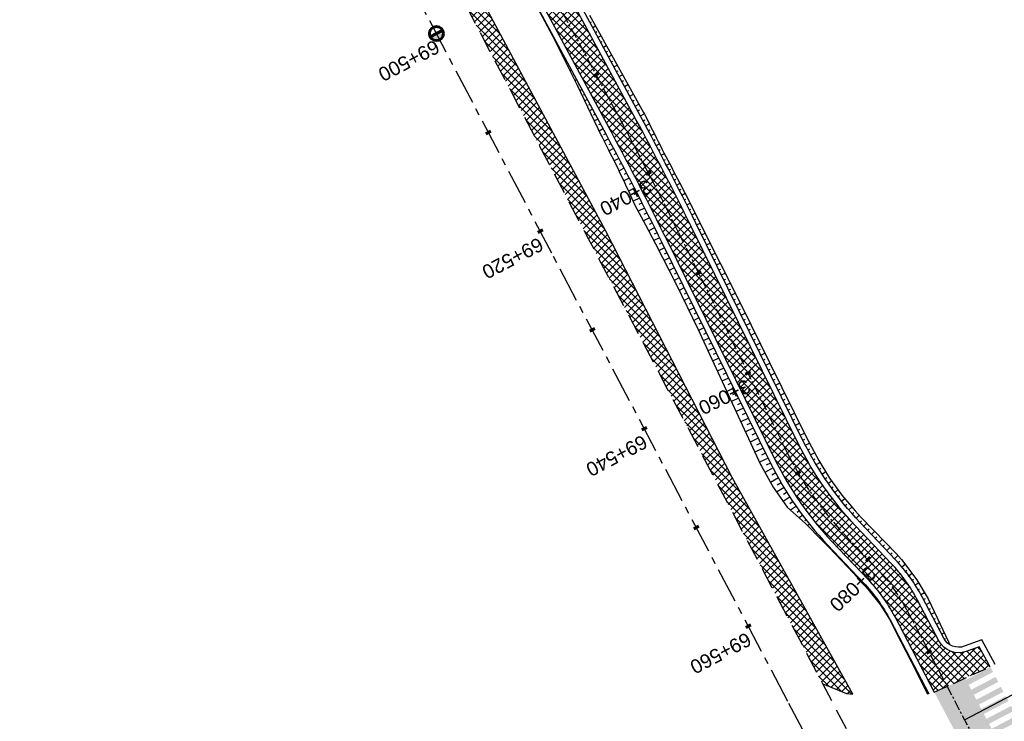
# Model space of a CAD drawing. Header units: metres. Extents: x 7529682 to 7533704, y 5721210 to 5727842.
# Tile 18 of 64: x 7531077 to 7531166, y 5725065 to 5725128. Entities that reach past the tile are written whole.
import ezdxf

# ---------------------------------------------------------------- set-up
doc = ezdxf.new("R2010")
doc.units = ezdxf.units.M
for name, pattern in [('CENTER', [50.8, 31.75, -6.35, 6.35, -6.35]), ('DASHED', [19.05, 12.7, -6.35]), ('HIDDEN', [9.525, 6.35, -3.175])]:
    doc.linetypes.add(name, pattern=pattern)
for name, color, linetype in [('C-DROGI-SYTUACJA-ETYKIETY', 7, 'Continuous'), ('D-hatch-pobocza', 131, 'Continuous'), ('D-pobocza', 7, 'Continuous'), ('D-skarpa', 7, 'Continuous'), ('D-skarpa-kreskowanie', 7, 'Continuous')]:
    doc.layers.add(name, color=color, linetype=linetype)
doc.layers.add('D-hatch-ciag-pieszo-rowerowy', color=7, linetype='Continuous', lineweight=13, true_color=0xff9f80)
doc.layers.add('D-poziome-powl-czerwona', color=7, linetype='Continuous', lineweight=9, true_color=0xff6161)
for name, color, linetype, lineweight in [('D-krawędzie', 7, 'Continuous', 30), ('D-krawężniki-obniżone', 7, 'DASHED', 30), ('D-obrzeża', 7, 'Continuous', 30), ('D-opisy', 7, 'Continuous', 30), ('D-oś', 10, 'CENTER', 30)]:
    doc.layers.add(name, color=color, linetype=linetype, lineweight=lineweight)
doc.layers.add('D-malowanie-proj', color=7, linetype='Continuous', true_color=0x3333ff)
doc.layers.add('poprzeczki', color=7, linetype='Continuous', true_color=0x0000c7)
doc.styles.get("Standard").update_dxf_attribs({"font": 'arial.ttf'})
pattern_1 = [(45, (0, 0), (-0.33675960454, 0.33675960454), []), (135, (0, 0), (-0.33675960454, -0.33675960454), [])]

# ---------------------------------------------------------------- blocks, each defined once
blk = doc.blocks.new('kilometraz')
at = {"linetype": 'ByBlock', "lineweight": -2}
blk.add_hatch(color=0, dxfattribs=at).paths.add_polyline_path([(0, -0.28125, 0.41421356), (0.28125, 0, 0.41421356), (0, 0.28125)])
at = {"color": 0, "linetype": 'ByBlock', "lineweight": -2}
blk.add_line((0, 0.28125), (0, -0.28125), dxfattribs=at)
blk.add_circle((0, 0), 0.28125, dxfattribs=at)
blk = doc.blocks.new('AeccTickLine')
at = {"color": 0, "linetype": 'ByBlock', "lineweight": -2}
blk.add_line((0, 1), (0, -1), dxfattribs=at)

msp = doc.modelspace()

# ---------------------------------------------------------------- hatches: boundary and pattern name
at = {"layer": 'D-hatch-ciag-pieszo-rowerowy'}
h = msp.add_hatch(dxfattribs=at)
h.set_pattern_fill('ANSI37', color=256, scale=0.15, style=0)
h.set_pattern_definition(pattern_1)
h.paths.add_polyline_path([(7531118.165, 5725142.897), (7531117.077, 5725142.282), (7531130.341, 5725117.67, -0.009012), (7531135.299, 5725108.06), (7531145.036, 5725088.322, 0.075286), (7531150.171, 5725080.951), (7531151.457, 5725079.596), (7531152.272, 5725080.553), (7531151.217, 5725081.666, -0.075252), (7531146.083, 5725089.033), (7531136.397, 5725108.66, 0.008978), (7531131.457, 5725118.234)])
h.paths.add_polyline_path([(7531119.253, 5725143.512), (7531118.165, 5725142.897), (7531131.457, 5725118.234, -0.008978), (7531136.397, 5725108.66), (7531146.083, 5725089.033, 0.075252), (7531151.217, 5725081.666), (7531152.272, 5725080.553), (7531153.087, 5725081.511), (7531152.262, 5725082.381, -0.075217), (7531147.129, 5725089.744), (7531137.495, 5725109.262, 0.008945), (7531132.573, 5725118.799)])
h = msp.add_hatch(dxfattribs=at)
h.set_pattern_fill('ANSI37', color=256, scale=0.15, style=0)
h.set_pattern_definition(pattern_1)
edge = h.paths.add_edge_path()
edge.add_line((7531153.087, 5725081.511), (7531151.457, 5725079.596))
edge.add_line((7531151.457, 5725079.596), (7531153.382, 5725077.565))
edge.add_arc((7531142.498, 5725067.244), 15, 27.78069, 43.4789, ccw=False)
edge.add_line((7531155.769, 5725074.235), (7531156.913, 5725072.064))
edge.add_line((7531156.913, 5725072.064), (7531159.315, 5725067.483))
edge.add_line((7531159.315, 5725067.483), (7531159.572, 5725067.581))
edge.add_line((7531159.572, 5725067.581), (7531160.083, 5725067.813))
edge.add_line((7531160.083, 5725067.813), (7531160.661, 5725068.066))
edge.add_line((7531160.661, 5725068.066), (7531162.123, 5725068.742))
edge.add_line((7531162.123, 5725068.742), (7531164.322, 5725069.743))
edge.add_line((7531164.322, 5725069.743), (7531163.358, 5725071.533))
edge.add_line((7531163.358, 5725071.533), (7531162.183, 5725071.113))
edge.add_arc((7531161.509, 5725072.995), 2, 207.78069, 289.69905, ccw=False)
edge.add_line((7531159.739, 5725072.063), (7531157.82, 5725075.705))
edge.add_arc((7531144.549, 5725068.714), 15, 27.78069, 43.4789)
edge.add_line((7531155.434, 5725079.035), (7531153.087, 5725081.511))
at = {"layer": 'D-hatch-pobocza'}
h = msp.add_hatch(dxfattribs=at)
h.set_pattern_fill('ANSI37', color=256, scale=0.15, style=0)
h.set_pattern_definition(pattern_1)
h.paths.add_polyline_path([(7531057.01, 5725246.72), (7531044.19, 5725271.11), (7531030.97, 5725296.42), (7531019.37, 5725318.31), (7531007.54, 5725340.71), (7530994.47, 5725365.47), (7530982.58, 5725387.65), (7530971.81, 5725408.22), (7530959.96, 5725430.76), (7530944.54, 5725460.14), (7530935.92, 5725477.07), (7530923.1, 5725500.31), (7530908, 5725529.49), (7530889.658, 5725563.375), (7530889.586, 5725561.257), (7530918.172, 5725507.178), (7530950.163, 5725446.305), (7530993.419, 5725364.265), (7531022.766, 5725308.719), (7531053.81, 5725249.872), (7531081.166, 5725197.875), (7531103.902, 5725154.541), (7531128.123, 5725108.448), (7531149.321, 5725068.209), (7531151.44, 5725067.36), (7531152.004, 5725067.286), (7531141.2, 5725086.69), (7531129.87, 5725108.78), (7531118.46, 5725130.11), (7531107.39, 5725151.39), (7531095.36, 5725174.01), (7531083.61, 5725196.49), (7531071.56, 5725218.8)])
at = {"layer": 'D-malowanie-proj'}
h = msp.add_hatch(color=256, dxfattribs=at)
h.paths.add_polyline_path([(7531164.587, 5725069.275), (7531164.354, 5725069.717), (7531161.699, 5725068.32), (7531161.932, 5725067.877)])
h.paths.add_polyline_path([(7531165.053, 5725068.39), (7531164.82, 5725068.832), (7531162.165, 5725067.435), (7531162.398, 5725066.992)])
h.paths.add_polyline_path([(7531165.519, 5725067.505), (7531165.286, 5725067.947), (7531162.631, 5725066.55), (7531162.864, 5725066.108)])
h.paths.add_polyline_path([(7531160.162, 5725066.946), (7531159.93, 5725067.388), (7531159.487, 5725067.156), (7531159.72, 5725066.713)])
h.paths.add_polyline_path([(7531160.628, 5725066.061), (7531160.395, 5725066.503), (7531159.953, 5725066.271), (7531160.186, 5725065.828)])
h.paths.add_polyline_path([(7531161.094, 5725065.176), (7531160.861, 5725065.619), (7531160.419, 5725065.386), (7531160.651, 5725064.943)])
h = msp.add_hatch(color=256, dxfattribs=at)
h.paths.add_polyline_path([(7531165.972, 5725066.677), (7531165.739, 5725067.12), (7531163.084, 5725065.722), (7531163.317, 5725065.28)])
h.paths.add_polyline_path([(7531166.437, 5725065.792), (7531166.204, 5725066.235), (7531163.55, 5725064.837), (7531163.782, 5725064.395)])
h.paths.add_polyline_path([(7531166.903, 5725064.907), (7531166.67, 5725065.35), (7531164.015, 5725063.952), (7531164.248, 5725063.51)])
h.paths.add_polyline_path([(7531161.547, 5725064.348), (7531161.314, 5725064.791), (7531160.872, 5725064.558), (7531161.104, 5725064.116)])
h.paths.add_polyline_path([(7531162.013, 5725063.464), (7531161.78, 5725063.906), (7531161.337, 5725063.673), (7531161.57, 5725063.231)])
h.paths.add_polyline_path([(7531162.478, 5725062.579), (7531162.245, 5725063.021), (7531161.803, 5725062.788), (7531162.036, 5725062.346)])
h.paths.add_polyline_path([(7531162.944, 5725061.694), (7531162.711, 5725062.136), (7531162.269, 5725061.903), (7531162.502, 5725061.461)])
at = {"layer": 'D-poziome-powl-czerwona'}
h = msp.add_hatch(color=256, dxfattribs=at)
h.dxf.hatch_style = 1
h.paths.add_polyline_path([(7531162.557, 5725061.331), (7531162.752, 5725061.591), (7531163.171, 5725062.061), (7531163.838, 5725062.792), (7531164.528, 5725063.232), (7531164.863, 5725063.413), (7531162.087, 5725068.725), (7531160.661, 5725068.066), (7531160.083, 5725067.813), (7531159.572, 5725067.581), (7531159.316, 5725067.483)])

# ---------------------------------------------------------------- linework, layer by layer
at = {"layer": 'D-krawędzie', "linetype": 'HIDDEN', "ltscale": 0.3, "flags": 128}
msp.add_lwpolyline([(7530572.01, 5726166.06), (7530599.74, 5726113.52), (7530641.555, 5726032.008), (7530660.961, 5725995.07), (7530689.128, 5725941.54), (7530707.336, 5725907.032), (7530725.256, 5725873.093), (7530743.97, 5725837.654), (7530770.527, 5725787.119), (7530787.864, 5725754.267), (7530809.898, 5725712.542), (7530824.739, 5725684.389), (7530840.856, 5725653.693), (7530860.675, 5725616.154), (7530865.283, 5725607.394), (7530878.05, 5725583.08), (7530918.172, 5725507.178), (7530950.163, 5725446.305), (7530993.419, 5725364.265), (7531022.766, 5725308.719), (7531053.81, 5725249.872), (7531081.166, 5725197.875), (7531103.902, 5725154.541), (7531128.123, 5725108.448), (7531149.3, 5725068.25), (7531167.38, 5725033.767), (7531197.165, 5724976.988), (7531228.151, 5724918.034), (7531253.153, 5724870.491), (7531286.796, 5724806.654), (7531306.74, 5724768.665), (7531335.094, 5724714.652), (7531357.319, 5724672.439), (7531373.645, 5724641.454), (7531392.162, 5724605.999), (7531418.48, 5724555.853), (7531439.727, 5724515.582), (7531476.36, 5724446.19), (7531491.8, 5724416.76), (7531531.9, 5724339.933), (7531557.227, 5724291.659), (7531569.852, 5724267.577), (7531591.376, 5724226.548), (7531610.004, 5724191.103), (7531616.883, 5724177.999), (7531629.985, 5724153.025), (7531641.007, 5724132.022), (7531664.906, 5724087.617), (7531677.644, 5724064.786), (7531683.112, 5724054.988), (7531686.753, 5724048.18), (7531695.448, 5724031.697), (7531703.749, 5724015.917), (7531709.214, 5724005.514), (7531719.389, 5723986.147), (7531726.295, 5723973), (7531732.741, 5723960.736), (7531735.13, 5723956.19)], dxfattribs=at)
at = {"layer": 'D-krawężniki-obniżone', "ltscale": 0.1, "flags": 128}
msp.add_lwpolyline([(7531159.315, 5725067.483), (7531159.572, 5725067.581), (7531160.083, 5725067.813), (7531160.661, 5725068.066), (7531162.123, 5725068.742), (7531164.322, 5725069.743)], dxfattribs=at)
at = {"layer": 'D-obrzeża'}
for points in [[(7531164.322, 5725069.743), (7531163.358, 5725071.533), (7531162.183, 5725071.113, -0.373479), (7531159.739, 5725072.063), (7531157.82, 5725075.705, 0.068604), (7531155.434, 5725079.035), (7531152.262, 5725082.381, -0.075217), (7531147.129, 5725089.744), (7531137.495, 5725109.262, 0.008945), (7531132.573, 5725118.799), (7531111.229, 5725158.402), (7531088.49, 5725201.74), (7531075.086, 5725227.216, -0.004122), (7531072.82, 5725231.613), (7531063.477, 5725250.104, 0.004401), (7531061.055, 5725254.796), (7531036.314, 5725301.696, 0.004228), (7531033.909, 5725306.164), (7531023.945, 5725324.301, -0.004067)], [(7531021.744, 5725323.115), (7531031.707, 5725304.978, -0.004228), (7531034.112, 5725300.511), (7531058.833, 5725253.649, -0.004401), (7531061.256, 5725248.957), (7531070.597, 5725230.467, 0.004122), (7531072.864, 5725226.071), (7531086.277, 5725200.577), (7531109.015, 5725157.24), (7531130.341, 5725117.67, -0.009012), (7531135.299, 5725108.06), (7531145.036, 5725088.322, 0.075286), (7531150.171, 5725080.951), (7531153.382, 5725077.565, -0.068604), (7531155.769, 5725074.235), (7531156.913, 5725072.064), (7531159.315, 5725067.483)]]:
    msp.add_lwpolyline(points, format="xyb", dxfattribs=at)
at = {"layer": 'D-opisy'}
msp.add_line((7531162.038, 5725064.987), (7531189.522, 5725079.419), dxfattribs=at)
at = {"layer": 'D-oś', "ltscale": 0.1}
msp.add_lwpolyline([(7531164.28, 5725032.142), (7531146.202, 5725066.622), (7531125.026, 5725106.818), (7531100.803, 5725152.914), (7531078.067, 5725196.247), (7531050.713, 5725248.241), (7531019.672, 5725307.084), (7530990.323, 5725362.632), (7530947.066, 5725444.675), (7530915.075, 5725505.546), (7530874.954, 5725581.449)], dxfattribs=at)
at = {"layer": 'D-oś', "ltscale": 0.03}
msp.add_lwpolyline([(7531022.845, 5725323.708), (7531032.808, 5725305.571, -0.004228), (7531035.213, 5725301.104), (7531059.944, 5725254.223, -0.004401), (7531062.366, 5725249.531), (7531071.709, 5725231.04, 0.004122), (7531073.975, 5725226.644), (7531073.975, 5725226.644), (7531087.383, 5725201.158), (7531110.122, 5725157.821), (7531131.457, 5725118.234, -0.008978), (7531136.397, 5725108.66), (7531146.083, 5725089.033, 0.075252), (7531151.217, 5725081.666), (7531154.313, 5725078.4, -0.068936), (7531156.869, 5725074.83), (7531166.993, 5725055.55, -0.068732)], format="xyb", dxfattribs=at)
at = {"layer": 'D-pobocza'}
msp.add_lwpolyline([(7531149.321, 5725068.209), (7531151.44, 5725067.36), (7531152.004, 5725067.286), (7531141.2, 5725086.69), (7531129.87, 5725108.78), (7531118.46, 5725130.11), (7531107.39, 5725151.39), (7531095.36, 5725174.01), (7531083.61, 5725196.49), (7531071.56, 5725218.8), (7531057.01, 5725246.72), (7531044.19, 5725271.11), (7531030.97, 5725296.42), (7531019.37, 5725318.31), (7531007.54, 5725340.71), (7530994.47, 5725365.47), (7530982.58, 5725387.65), (7530971.81, 5725408.22), (7530959.96, 5725430.76), (7530944.54, 5725460.14), (7530935.92, 5725477.07), (7530923.1, 5725500.31), (7530908, 5725529.49), (7530889.658, 5725563.375)], dxfattribs=at)
for points in [[(7531164.779, 5725069.951), (7531163.594, 5725072.149), (7531162.014, 5725071.583, -0.373479), (7531160.181, 5725072.296), (7531158.231, 5725075.999, 0.068604), (7531155.844, 5725079.329), (7531152.68, 5725082.666, -0.075201), (7531147.548, 5725090.028), (7531137.931, 5725109.508, 0.008929), (7531133.017, 5725119.028), (7531111.671, 5725158.634), (7531088.933, 5725201.972), (7531075.531, 5725227.446, -0.004122), (7531073.264, 5725231.842), (7531063.921, 5725250.334, 0.004401), (7531061.499, 5725255.026), (7531036.754, 5725301.933, 0.004228), (7531034.349, 5725306.401), (7531024.385, 5725324.538, -0.004067)], [(7531021.304, 5725322.878), (7531031.267, 5725304.741, -0.004228), (7531033.672, 5725300.274), (7531058.389, 5725253.42, -0.004401), (7531060.811, 5725248.728), (7531070.153, 5725230.238, 0.004122), (7531072.42, 5725225.841), (7531085.834, 5725200.344), (7531108.572, 5725157.008), (7531129.895, 5725117.444, -0.009025), (7531134.86, 5725107.82), (7531144.617, 5725088.038, 0.075299), (7531149.753, 5725080.666), (7531152.972, 5725077.271, -0.068604), (7531155.359, 5725073.941), (7531156.471, 5725071.831), (7531158.836, 5725067.319)]]:
    msp.add_lwpolyline(points, format="xyb", dxfattribs=at)
at = {"layer": 'D-skarpa', "linetype": 'Continuous'}
for points in [[(7531122.702, 5725130.754), (7531125.078, 5725126.355), (7531127.302, 5725121.874), (7531129.465, 5725117.359), (7531129.541, 5725117.201), (7531129.911, 5725116.471, -0.012598), (7531132.484, 5725111.097), (7531133.441, 5725109.358), (7531134.34, 5725107.645), (7531136.179, 5725104.035), (7531138.108, 5725100.027), (7531143.743, 5725087.878), (7531143.819, 5725087.717), (7531144.888, 5725085.825), (7531146.133, 5725084.048), (7531147.762, 5725082.576), (7531149.273, 5725081.065), (7531149.9, 5725080.418), (7531152.066, 5725078.129), (7531152.984, 5725077.14), (7531153.367, 5725076.71), (7531154.456, 5725075.314), (7531155.304, 5725074.008), (7531155.886, 5725072.887), (7531157.238, 5725070.228), (7531158.699, 5725067.282)], [(7531128.404, 5725128.147), (7531130.817, 5725123.768), (7531133.264, 5725119.407), (7531133.344, 5725119.251), (7531133.72, 5725118.51, 0.009425), (7531136.488, 5725113.139), (7531137.402, 5725111.345), (7531138.282, 5725109.59), (7531140.093, 5725105.966), (7531142.091, 5725101.993), (7531144.543, 5725097.011), (7531146.758, 5725092.529), (7531148.022, 5725089.99), (7531148.09, 5725089.854), (7531148.967, 5725088.218), (7531149.941, 5725086.637), (7531151.02, 5725085.124), (7531152.224, 5725083.709), (7531152.765, 5725083.135), (7531154.96, 5725080.874), (7531155.898, 5725079.903), (7531156.392, 5725079.354), (7531157.769, 5725077.548), (7531158.778, 5725075.832), (7531159.308, 5725074.684), (7531160.59, 5725071.988), (7531160.721, 5725071.719)]]:
    msp.add_lwpolyline(points, format="xyb", dxfattribs=at)
at = {"layer": 'D-skarpa-kreskowanie', "linetype": 'Continuous'}
for p, q in [((7531124.409, 5725127.623, 107.889), (7531124.396, 5725127.617, 107.887)), ((7531128.465, 5725127.474, 108.023), (7531128.585, 5725127.538, 107.932)), ((7531124.646, 5725127.183, 107.89), (7531124.64, 5725127.18, 107.888)), ((7531124.883, 5725126.743, 107.891), (7531124.871, 5725126.737, 107.884)), ((7531128.703, 5725127.034, 108.023), (7531128.945, 5725127.164, 107.84)), ((7531128.94, 5725126.593, 108.024), (7531129.063, 5725126.66, 107.931)), ((7531125.12, 5725126.303, 107.892), (7531125.114, 5725126.299, 107.887)), ((7531125.358, 5725125.863, 107.892), (7531125.329, 5725125.848, 107.871)), ((7531129.177, 5725126.153, 108.025), (7531129.428, 5725126.288, 107.835)), ((7531129.414, 5725125.713, 108.026), (7531129.542, 5725125.782, 107.929)), ((7531125.595, 5725125.423, 107.893), (7531125.573, 5725125.411, 107.877)), ((7531125.832, 5725124.983, 107.894), (7531125.774, 5725124.951, 107.85)), ((7531129.651, 5725125.273, 108.026), (7531129.911, 5725125.413, 107.83)), ((7531129.889, 5725124.833, 108.027), (7531130.02, 5725124.904, 107.927)), ((7531126.069, 5725124.542, 107.895), (7531126.033, 5725124.523, 107.867)), ((7531126.306, 5725124.102, 107.895), (7531126.219, 5725124.055, 107.829)), ((7531130.126, 5725124.393, 108.028), (7531130.393, 5725124.537, 107.825)), ((7531130.363, 5725123.953, 108.028), (7531130.499, 5725124.026, 107.926)), ((7531126.544, 5725123.662, 107.896), (7531126.493, 5725123.635, 107.858)), ((7531126.781, 5725123.222, 107.897), (7531126.664, 5725123.159, 107.808)), ((7531130.6, 5725123.512, 108.029), (7531130.877, 5725123.661, 107.82)), ((7531130.838, 5725123.072, 108.03), (7531130.979, 5725123.149, 107.923)), ((7531127.018, 5725122.782, 107.898), (7531126.952, 5725122.746, 107.848)), ((7531127.255, 5725122.342, 107.898), (7531127.109, 5725122.263, 107.788)), ((7531131.075, 5725122.632, 108.031), (7531131.366, 5725122.789, 107.81)), ((7531131.312, 5725122.192, 108.031), (7531131.461, 5725122.272, 107.918)), ((7531127.493, 5725121.901, 107.899), (7531127.412, 5725121.858, 107.838)), ((7531127.73, 5725121.461, 107.9), (7531127.547, 5725121.363, 107.761)), ((7531131.549, 5725121.752, 108.032), (7531131.856, 5725121.917, 107.8)), ((7531131.786, 5725121.312, 108.033), (7531131.943, 5725121.396, 107.914)), ((7531127.967, 5725121.021, 107.901), (7531127.865, 5725120.966, 107.823)), ((7531128.204, 5725120.581, 107.901), (7531127.979, 5725120.46, 107.731)), ((7531132.024, 5725120.871, 108.034), (7531132.345, 5725121.045, 107.79)), ((7531132.261, 5725120.431, 108.034), (7531132.425, 5725120.52, 107.91)), ((7531128.441, 5725120.141, 107.902), (7531128.319, 5725120.075, 107.809)), ((7531128.679, 5725119.701, 107.903), (7531128.412, 5725119.557, 107.701)), ((7531132.498, 5725119.991, 108.035), (7531132.835, 5725120.173, 107.78)), ((7531132.735, 5725119.551, 108.036), (7531132.907, 5725119.644, 107.906)), ((7531128.916, 5725119.261, 107.904), (7531128.772, 5725119.183, 107.795)), ((7531129.153, 5725118.82, 107.904), (7531128.844, 5725118.654, 107.671)), ((7531132.973, 5725119.111, 108.037), (7531133.32, 5725119.298, 107.774)), ((7531133.209, 5725118.67, 108.037), (7531133.378, 5725118.761, 107.91)), ((7531129.39, 5725118.38, 107.905), (7531129.226, 5725118.292, 107.78)), ((7531129.628, 5725117.94, 107.906), (7531129.277, 5725117.751, 107.64)), ((7531133.445, 5725118.23, 108.038), (7531133.773, 5725118.405, 107.791)), ((7531133.68, 5725117.788, 108.039), (7531133.839, 5725117.873, 107.919)), ((7531129.865, 5725117.5, 107.907), (7531129.679, 5725117.4, 107.766)), ((7531130.101, 5725117.06, 107.907), (7531129.717, 5725116.853, 107.616)), ((7531133.914, 5725117.347, 108.04), (7531134.222, 5725117.51, 107.807)), ((7531134.149, 5725116.905, 108.04), (7531134.298, 5725116.984, 107.928)), ((7531130.338, 5725116.619, 107.908), (7531130.141, 5725116.513, 107.759)), ((7531130.572, 5725116.177, 107.909), (7531130.17, 5725115.963, 107.605)), ((7531134.383, 5725116.463, 108.041), (7531134.673, 5725116.616, 107.823)), ((7531134.614, 5725116.02, 108.042), (7531134.76, 5725116.096, 107.932)), ((7531130.807, 5725115.736, 107.91), (7531130.602, 5725115.627, 107.755)), ((7531131.041, 5725115.294, 107.91), (7531130.624, 5725115.074, 107.596)), ((7531134.846, 5725115.577, 108.043), (7531135.139, 5725115.73, 107.822)), ((7531135.078, 5725115.134, 108.043), (7531135.225, 5725115.21, 107.933)), ((7531131.275, 5725114.852, 107.911), (7531131.062, 5725114.74, 107.75)), ((7531131.507, 5725114.409, 107.912), (7531131.065, 5725114.177, 107.579)), ((7531135.309, 5725114.69, 108.044), (7531135.604, 5725114.843, 107.822)), ((7531135.537, 5725114.246, 108.045), (7531135.686, 5725114.322, 107.933)), ((7531131.97, 5725113.523, 107.913), (7531131.496, 5725113.276, 107.557)), ((7531131.739, 5725113.966, 107.913), (7531131.51, 5725113.847, 107.74)), ((7531135.766, 5725113.801, 108.045), (7531136.065, 5725113.955, 107.821)), ((7531135.995, 5725113.356, 108.046), (7531136.145, 5725113.433, 107.934)), ((7531132.43, 5725112.635, 107.915), (7531131.914, 5725112.369, 107.528)), ((7531132.201, 5725113.08, 107.914), (7531131.955, 5725112.952, 107.729)), ((7531136.223, 5725112.911, 108.047), (7531136.525, 5725113.065, 107.821)), ((7531136.448, 5725112.465, 108.048), (7531136.6, 5725112.542, 107.934)), ((7531132.887, 5725111.746, 107.916), (7531132.323, 5725111.457, 107.494)), ((7531132.659, 5725112.19, 107.916), (7531132.389, 5725112.052, 107.713)), ((7531136.674, 5725112.019, 108.048), (7531136.98, 5725112.174, 107.82)), ((7531136.9, 5725111.573, 108.049), (7531137.053, 5725111.65, 107.934)), ((7531133.341, 5725110.854, 107.918), (7531132.775, 5725110.568, 107.495)), ((7531133.115, 5725111.301, 107.917), (7531132.825, 5725111.153, 107.7)), ((7531137.125, 5725111.126, 108.05), (7531137.434, 5725111.281, 107.819)), ((7531137.348, 5725110.679, 108.051), (7531137.503, 5725110.756, 107.935)), ((7531133.792, 5725109.962, 107.919), (7531133.257, 5725109.693, 107.519)), ((7531133.566, 5725110.408, 107.918), (7531133.291, 5725110.269, 107.713)), ((7531137.57, 5725110.231, 108.051), (7531137.883, 5725110.387, 107.819)), ((7531137.793, 5725109.783, 108.052), (7531137.95, 5725109.861, 107.935)), ((7531134.24, 5725109.068, 107.921), (7531133.727, 5725108.812, 107.539)), ((7531134.017, 5725109.516, 107.92), (7531133.756, 5725109.385, 107.725)), ((7531138.015, 5725109.336, 108.053), (7531138.332, 5725109.492, 107.818)), ((7531138.237, 5725108.887, 108.054), (7531138.396, 5725108.966, 107.935)), ((7531134.685, 5725108.173, 107.922), (7531134.192, 5725107.928, 107.555)), ((7531134.463, 5725108.62, 107.921), (7531134.211, 5725108.495, 107.734)), ((7531138.458, 5725108.439, 108.054), (7531138.779, 5725108.597, 107.816)), ((7531138.679, 5725107.99, 108.055), (7531138.841, 5725108.07, 107.935)), ((7531135.129, 5725107.276, 107.924), (7531134.649, 5725107.039, 107.567)), ((7531134.907, 5725107.725, 107.923), (7531134.665, 5725107.605, 107.742)), ((7531138.9, 5725107.542, 108.056), (7531139.225, 5725107.702, 107.814)), ((7531139.122, 5725107.094, 108.057), (7531139.285, 5725107.174, 107.935)), ((7531135.571, 5725106.38, 107.925), (7531135.103, 5725106.148, 107.577)), ((7531135.35, 5725106.828, 107.924), (7531135.113, 5725106.711, 107.748)), ((7531139.343, 5725106.645, 108.057), (7531139.672, 5725106.808, 107.812)), ((7531139.564, 5725106.197, 108.058), (7531139.73, 5725106.279, 107.935)), ((7531136.014, 5725105.483, 107.927), (7531135.556, 5725105.257, 107.587)), ((7531135.792, 5725105.931, 107.926), (7531135.561, 5725105.817, 107.754)), ((7531139.786, 5725105.749, 108.059), (7531140.119, 5725105.913, 107.811)), ((7531140.007, 5725105.3, 108.06), (7531140.175, 5725105.383, 107.934)), ((7531136.235, 5725105.034, 107.927), (7531136.009, 5725104.923, 107.76)), ((7531136.456, 5725104.586, 107.928), (7531136.01, 5725104.366, 107.597)), ((7531140.228, 5725104.852, 108.06), (7531140.569, 5725105.02, 107.807)), ((7531140.449, 5725104.403, 108.061), (7531140.621, 5725104.488, 107.933)), ((7531136.899, 5725103.689, 107.93), (7531136.452, 5725103.469, 107.597)), ((7531136.678, 5725104.138, 107.929), (7531136.456, 5725104.028, 107.764)), ((7531140.671, 5725103.955, 108.062), (7531141.018, 5725104.126, 107.804)), ((7531140.892, 5725103.507, 108.063), (7531141.067, 5725103.593, 107.932)), ((7531137.341, 5725102.792, 107.931), (7531136.885, 5725102.567, 107.592)), ((7531137.12, 5725103.241, 107.93), (7531136.894, 5725103.129, 107.763)), ((7531141.113, 5725103.058, 108.063), (7531141.467, 5725103.233, 107.8)), ((7531141.334, 5725102.61, 108.064), (7531141.513, 5725102.698, 107.931)), ((7531137.784, 5725101.896, 107.933), (7531137.319, 5725101.666, 107.587)), ((7531137.563, 5725102.344, 107.932), (7531137.332, 5725102.231, 107.761)), ((7531141.556, 5725102.162, 108.065), (7531141.916, 5725102.34, 107.797)), ((7531141.777, 5725101.713, 108.065), (7531141.959, 5725101.803, 107.93)), ((7531138.226, 5725100.999, 107.934), (7531137.753, 5725100.765, 107.582)), ((7531138.005, 5725101.447, 107.933), (7531137.771, 5725101.332, 107.759)), ((7531141.998, 5725101.265, 108.065), (7531142.361, 5725101.444, 107.795)), ((7531142.219, 5725100.816, 108.065), (7531142.401, 5725100.906, 107.93)), ((7531138.669, 5725100.102, 107.935), (7531138.184, 5725099.863, 107.575)), ((7531138.448, 5725100.551, 107.935), (7531138.209, 5725100.433, 107.757)), ((7531142.441, 5725100.368, 108.065), (7531142.803, 5725100.547, 107.796)), ((7531142.662, 5725099.92, 108.065), (7531142.843, 5725100.009, 107.931)), ((7531139.111, 5725099.205, 107.935), (7531138.605, 5725098.956, 107.559)), ((7531138.89, 5725099.654, 107.935), (7531138.642, 5725099.532, 107.751)), ((7531142.883, 5725099.471, 108.065), (7531143.244, 5725099.65, 107.797)), ((7531143.104, 5725099.023, 108.065), (7531143.285, 5725099.112, 107.931)), ((7531139.554, 5725098.309, 107.935), (7531139.026, 5725098.048, 107.543)), ((7531139.333, 5725098.757, 107.935), (7531139.074, 5725098.63, 107.743)), ((7531143.326, 5725098.575, 108.065), (7531143.686, 5725098.752, 107.797)), ((7531139.996, 5725097.412, 107.935), (7531139.447, 5725097.141, 107.527)), ((7531139.775, 5725097.86, 107.935), (7531139.506, 5725097.727, 107.735)), ((7531143.547, 5725098.126, 108.065), (7531143.727, 5725098.215, 107.931)), ((7531143.768, 5725097.678, 108.065), (7531144.128, 5725097.855, 107.798)), ((7531140.439, 5725096.515, 107.935), (7531139.868, 5725096.233, 107.51)), ((7531140.218, 5725096.964, 107.935), (7531139.938, 5725096.825, 107.727)), ((7531143.989, 5725097.229, 108.065), (7531144.169, 5725097.318, 107.931)), ((7531144.211, 5725096.781, 108.065), (7531144.57, 5725096.958, 107.798)), ((7531140.881, 5725095.618, 107.935), (7531140.289, 5725095.326, 107.494)), ((7531140.66, 5725096.067, 107.935), (7531140.369, 5725095.923, 107.719)), ((7531144.432, 5725096.333, 108.065), (7531144.612, 5725096.421, 107.931)), ((7531144.653, 5725095.884, 108.065), (7531145.012, 5725096.062, 107.798)), ((7531141.324, 5725094.722, 107.935), (7531140.71, 5725094.419, 107.478)), ((7531141.103, 5725095.17, 107.935), (7531140.801, 5725095.021, 107.711)), ((7531144.875, 5725095.436, 108.065), (7531145.054, 5725095.525, 107.931)), ((7531145.096, 5725094.987, 108.065), (7531145.455, 5725095.165, 107.797)), ((7531141.767, 5725093.825, 107.935), (7531141.131, 5725093.511, 107.462)), ((7531141.545, 5725094.273, 107.935), (7531141.233, 5725094.119, 107.702)), ((7531145.317, 5725094.539, 108.065), (7531145.497, 5725094.628, 107.931)), ((7531145.538, 5725094.091, 108.065), (7531145.898, 5725094.268, 107.797)), ((7531142.209, 5725092.928, 107.935), (7531141.551, 5725092.604, 107.446)), ((7531141.988, 5725093.377, 107.935), (7531141.664, 5725093.217, 107.694)), ((7531145.76, 5725093.642, 108.065), (7531145.94, 5725093.731, 107.931)), ((7531145.981, 5725093.194, 108.065), (7531146.341, 5725093.372, 107.797)), ((7531142.43, 5725092.48, 107.935), (7531142.096, 5725092.315, 107.686)), ((7531146.202, 5725092.746, 108.065), (7531146.382, 5725092.835, 107.931)), ((7531146.423, 5725092.297, 108.065), (7531146.784, 5725092.475, 107.796)), ((7531142.652, 5725092.031, 107.935), (7531141.972, 5725091.696, 107.43)), ((7531142.873, 5725091.583, 107.935), (7531142.528, 5725091.413, 107.678)), ((7531146.645, 5725091.849, 108.064), (7531146.826, 5725091.938, 107.93)), ((7531146.866, 5725091.4, 108.064), (7531147.23, 5725091.58, 107.794)), ((7531143.094, 5725091.135, 107.935), (7531142.393, 5725090.789, 107.413)), ((7531143.315, 5725090.686, 107.935), (7531142.96, 5725090.511, 107.67)), ((7531147.087, 5725090.952, 108.064), (7531147.27, 5725091.042, 107.928)), ((7531147.308, 5725090.504, 108.064), (7531147.676, 5725090.685, 107.791)), ((7531143.537, 5725090.238, 107.934), (7531142.814, 5725089.881, 107.397)), ((7531143.758, 5725089.79, 107.934), (7531143.391, 5725089.609, 107.662)), ((7531147.53, 5725090.055, 108.064), (7531147.714, 5725090.146, 107.927)), ((7531147.754, 5725089.608, 108.064), (7531148.122, 5725089.794, 107.789)), ((7531143.979, 5725089.341, 107.934), (7531143.235, 5725088.974, 107.381)), ((7531144.2, 5725088.893, 107.934), (7531143.823, 5725088.706, 107.654)), ((7531147.992, 5725089.169, 108.064), (7531148.174, 5725089.264, 107.928)), ((7531148.231, 5725088.729, 108.064), (7531148.588, 5725088.925, 107.792)), ((7531144.422, 5725088.444, 107.934), (7531143.656, 5725088.066, 107.365)), ((7531144.647, 5725087.998, 107.934), (7531144.263, 5725087.804, 107.647)), ((7531148.469, 5725088.29, 108.064), (7531148.645, 5725088.391, 107.929)), ((7531148.718, 5725087.857, 108.064), (7531149.063, 5725088.062, 107.796)), ((7531144.886, 5725087.559, 107.934), (7531144.132, 5725087.163, 107.366)), ((7531145.124, 5725087.119, 107.934), (7531144.754, 5725086.918, 107.653)), ((7531148.986, 5725087.434, 108.064), (7531149.154, 5725087.538, 107.932)), ((7531149.253, 5725087.012, 108.064), (7531149.58, 5725087.223, 107.804)), ((7531145.363, 5725086.68, 107.934), (7531144.637, 5725086.269, 107.378)), ((7531145.602, 5725086.241, 107.934), (7531145.246, 5725086.032, 107.659)), ((7531149.52, 5725086.589, 108.064), (7531149.679, 5725086.696, 107.936)), ((7531149.804, 5725086.178, 108.064), (7531150.114, 5725086.394, 107.812)), ((7531150.099, 5725085.774, 108.064), (7531150.25, 5725085.883, 107.94)), ((7531145.869, 5725085.818, 107.934), (7531145.185, 5725085.402, 107.4)), ((7531146.136, 5725085.395, 107.934), (7531145.808, 5725085.188, 107.675)), ((7531150.394, 5725085.37, 108.064), (7531150.687, 5725085.59, 107.819)), ((7531150.688, 5725084.966, 108.064), (7531150.831, 5725085.077, 107.943)), ((7531146.403, 5725084.973, 107.934), (7531145.773, 5725084.562, 107.432)), ((7531146.67, 5725084.55, 107.934), (7531146.369, 5725084.347, 107.691)), ((7531146.959, 5725084.142, 107.934), (7531146.434, 5725083.776, 107.507)), ((7531151.005, 5725084.58, 108.064), (7531151.289, 5725084.808, 107.821)), ((7531151.326, 5725084.196, 108.064), (7531151.467, 5725084.314, 107.941)), ((7531147.254, 5725083.738, 107.934), (7531147.038, 5725083.582, 107.756)), ((7531147.549, 5725083.334, 107.934), (7531147.206, 5725083.079, 107.649)), ((7531151.647, 5725083.813, 108.064), (7531151.928, 5725084.057, 107.816)), ((7531151.97, 5725083.431, 108.064), (7531152.109, 5725083.556, 107.938)), ((7531152.308, 5725083.063, 108.064), (7531152.588, 5725083.323, 107.809)), ((7531147.843, 5725082.931, 107.934), (7531147.716, 5725082.832, 107.826)), ((7531148.152, 5725082.538, 107.934), (7531147.956, 5725082.382, 107.767)), ((7531152.65, 5725082.698, 108.064), (7531152.79, 5725082.831, 107.935)), ((7531152.994, 5725082.335, 108.064), (7531153.279, 5725082.605, 107.802)), ((7531148.473, 5725082.154, 107.934), (7531148.394, 5725082.089, 107.865)), ((7531148.794, 5725081.771, 107.934), (7531148.671, 5725081.667, 107.826)), ((7531153.338, 5725081.972, 108.064), (7531153.483, 5725082.109, 107.931)), ((7531153.682, 5725081.609, 108.063), (7531153.976, 5725081.888, 107.794)), ((7531149.116, 5725081.388, 107.934), (7531149.072, 5725081.349, 107.895)), ((7531149.442, 5725081.009, 107.934), (7531149.381, 5725080.954, 107.879)), ((7531149.781, 5725080.642, 107.934), (7531149.755, 5725080.618, 107.91)), ((7531154.026, 5725081.247, 108.063), (7531154.175, 5725081.388, 107.927)), ((7531154.37, 5725080.884, 108.063), (7531154.672, 5725081.17, 107.786)), ((7531154.714, 5725080.521, 108.063), (7531154.867, 5725080.666, 107.923)), ((7531150.122, 5725080.277, 107.934), (7531150.076, 5725080.232, 107.891)), ((7531150.466, 5725079.914, 107.934), (7531150.443, 5725079.891, 107.912)), ((7531155.058, 5725080.158, 108.063), (7531155.368, 5725080.452, 107.779)), ((7531155.402, 5725079.795, 108.063), (7531155.559, 5725079.944, 107.92)), ((7531155.743, 5725079.429, 108.063), (7531156.06, 5725079.722, 107.775)), ((7531150.811, 5725079.551, 107.934), (7531150.763, 5725079.506, 107.89)), ((7531151.155, 5725079.188, 107.933), (7531151.131, 5725079.165, 107.912)), ((7531151.499, 5725078.825, 107.933), (7531151.45, 5725078.78, 107.889)), ((7531156.078, 5725079.059, 108.063), (7531156.24, 5725079.2, 107.92)), ((7531156.383, 5725078.662, 108.063), (7531156.713, 5725078.934, 107.778)), ((7531151.843, 5725078.462, 107.933), (7531151.818, 5725078.439, 107.911)), ((7531152.187, 5725078.1, 107.933), (7531152.137, 5725078.053, 107.888)), ((7531156.688, 5725078.266, 108.063), (7531156.855, 5725078.396, 107.921)), ((7531156.993, 5725077.87, 108.063), (7531157.333, 5725078.119, 107.781)), ((7531152.531, 5725077.737, 107.933), (7531152.504, 5725077.711, 107.909)), ((7531152.875, 5725077.374, 107.933), (7531152.817, 5725077.32, 107.88)), ((7531157.298, 5725077.473, 108.063), (7531157.471, 5725077.593, 107.923)), ((7531157.574, 5725077.057, 108.063), (7531157.924, 5725077.285, 107.785)), ((7531153.215, 5725077.008, 107.933), (7531153.184, 5725076.979, 107.905)), ((7531153.54, 5725076.629, 107.933), (7531153.475, 5725076.573, 107.876)), ((7531153.845, 5725076.232, 107.933), (7531153.813, 5725076.206, 107.905)), ((7531157.83, 5725076.628, 108.063), (7531158.006, 5725076.736, 107.925)), ((7531158.086, 5725076.199, 108.063), (7531158.442, 5725076.403, 107.789)), ((7531154.15, 5725075.836, 107.933), (7531154.086, 5725075.789, 107.88)), ((7531154.455, 5725075.44, 107.933), (7531154.423, 5725075.418, 107.907)), ((7531158.343, 5725075.77, 108.063), (7531158.522, 5725075.866, 107.927)), ((7531158.582, 5725075.331, 108.063), (7531158.926, 5725075.511, 107.804)), ((7531154.722, 5725075.017, 107.933), (7531154.67, 5725074.984, 107.898)), ((7531154.978, 5725074.588, 107.933), (7531154.959, 5725074.577, 107.926)), ((7531158.815, 5725074.888, 108.063), (7531158.975, 5725074.973, 107.942)), ((7531159.047, 5725074.446, 108.063), (7531159.347, 5725074.603, 107.838)), ((7531155.213, 5725074.147, 107.938), (7531155.234, 5725074.159, 107.933)), ((7531155.458, 5725073.711, 107.946), (7531155.466, 5725073.716, 107.939)), ((7531159.28, 5725074.003, 108.067), (7531159.421, 5725074.077, 107.961)), ((7531159.512, 5725073.56, 108.07), (7531159.777, 5725073.699, 107.871)), ((7531155.688, 5725073.268, 107.947), (7531155.707, 5725073.278, 107.933)), ((7531155.918, 5725072.824, 107.949), (7531155.929, 5725072.83, 107.941)), ((7531159.745, 5725073.118, 108.074), (7531159.868, 5725073.182, 107.981)), ((7531159.977, 5725072.675, 108.078), (7531160.206, 5725072.795, 107.905)), ((7531156.145, 5725072.378, 107.957), (7531156.172, 5725072.392, 107.937)), ((7531156.372, 5725071.933, 107.965), (7531156.388, 5725071.941, 107.953)), ((7531160.209, 5725072.232, 108.081), (7531160.315, 5725072.288, 108.001)), ((7531156.598, 5725071.487, 107.973), (7531156.637, 5725071.507, 107.944)), ((7531156.825, 5725071.041, 107.981), (7531156.847, 5725071.053, 107.964)), ((7531157.051, 5725070.595, 107.989), (7531157.102, 5725070.622, 107.951)), ((7531157.277, 5725070.149, 107.998), (7531157.306, 5725070.164, 107.976)), ((7531157.499, 5725069.701, 108.009), (7531157.567, 5725069.736, 107.958)), ((7531157.722, 5725069.253, 108.02), (7531157.76, 5725069.273, 107.991)), ((7531157.944, 5725068.805, 108.031), (7531158.032, 5725068.851, 107.965)), ((7531158.166, 5725068.357, 108.042), (7531158.215, 5725068.383, 108.005)), ((7531158.388, 5725067.909, 108.053), (7531158.497, 5725067.966, 107.972))]:
    msp.add_line(p, q, dxfattribs=at)

# ---------------------------------------------------------------- block references
at = {"layer": 'C-DROGI-SYTUACJA-ETYKIETY', "color": 10, "linetype": 'Continuous', "lineweight": 60, "xscale": 2.249999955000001, "yscale": 2.249999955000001, "zscale": 2.249999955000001, "rotation": 297.721226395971}
msp.add_blockref('kilometraz', (7531114.693, 5725126.482), dxfattribs=at)
at = {"layer": 'C-DROGI-SYTUACJA-ETYKIETY', "color": 7, "linetype": 'Continuous', "lineweight": 60, "xscale": 0.25, "yscale": 0.25, "zscale": 0.25}
for p, rotation in [((7531119.345, 5725117.629), 297.721226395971), ((7531123.997, 5725108.777), 297.721226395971), ((7531128.655, 5725099.929), 297.7806942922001), ((7531133.316, 5725091.081), 297.7806942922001), ((7531137.977, 5725082.234), 297.7806942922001), ((7531142.638, 5725073.386), 297.7806942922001)]:
    msp.add_blockref('AeccTickLine', p, dxfattribs=dict(at, rotation=rotation))
at = {"layer": 'poprzeczki', "color": 7, "linetype": 'Continuous', "lineweight": 60}
for p, xscale, yscale, zscale, rotation in [((7531129.002, 5725122.79), 0.25, 0.25, 0.25, 298.3225190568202), ((7531133.712, 5725113.969), 0.25, 0.25, 0.25, 297.4011285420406), ((7531138.19, 5725105.028), 0.2499999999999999, 0.2499999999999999, 0.2499999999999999, 296.2649129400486), ((7531142.615, 5725096.06), 0.2499999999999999, 0.2499999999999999, 0.2499999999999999, 296.2649129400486), ((7531147.109, 5725087.129), 0.25, 0.25, 0.25, 300.3977818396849), ((7531153.385, 5725079.38), 0.25, 0.25, 0.25, 313.4788992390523), ((7531158.843, 5725071.071), 0.25, 0.25, 0.25, 297.7048390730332)]:
    msp.add_blockref('AeccTickLine', p, dxfattribs=dict(at, xscale=xscale, yscale=yscale, zscale=zscale, rotation=rotation))

# ---------------------------------------------------------------- texts
at = {"layer": 'C-DROGI-SYTUACJA-ETYKIETY', "color": 7}
for s, rotation, p in [('69+500', 207.72123, (7531114.536, 5725125.975)), ('3+040', 207.40113, (7531133.552, 5725113.463)), ('69+520', 207.72123, (7531123.839, 5725108.271)), ('3+060', 206.26491, (7531142.445, 5725095.558)), ('69+540', 207.78069, (7531133.159, 5725090.575)), ('3+080', 223.4789, (7531153.371, 5725078.85)), ('69+560', 207.78069, (7531142.481, 5725072.88))]:
    msp.add_text(s, height=1.25, rotation=rotation, dxfattribs=at).set_placement(p)

doc.saveas('drawing.dxf')
